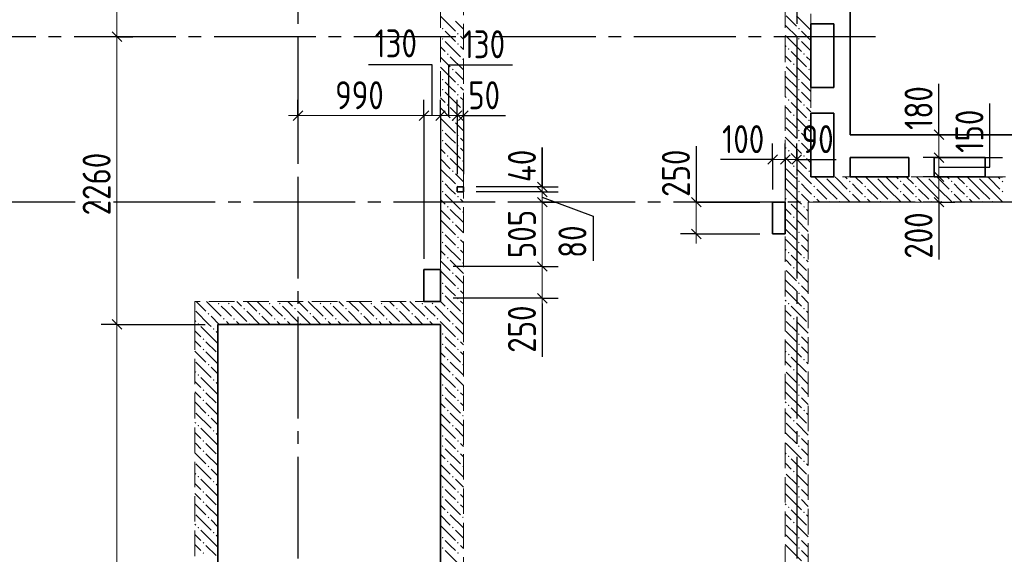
# Model space of a CAD drawing. Header units: millimetres. Extents: x 0 to 61017, y 0 to 42000.
# Tile 25 of 28: x 36573 to 44311, y 31533 to 35734. Entities that reach past the tile are written whole.
import ezdxf

# ---------------------------------------------------------------- set-up
doc = ezdxf.new("R2010")
doc.units = ezdxf.units.MM
doc.linetypes.add('______2', pattern=[270, 200, -70])
doc.linetypes.add('______5', pattern=[1100, 800, -100, 100, -100])
for name, color, linetype, lineweight in [('Standard', 7, 'Continuous', 25), ('Оси', 40, '______5', 18), ('Размерная выноска', 7, 'Continuous', 13)]:
    doc.layers.add(name, color=color, linetype=linetype, lineweight=lineweight)
doc.layers.add('ЖБ Перекрытие верхний уровень', color=7, linetype='Continuous', lineweight=25, true_color=0xe0e0ff)
doc.layers.add('ЖБ Стена верхний уровень', color=7, linetype='Continuous', lineweight=25, true_color=0x006e00)
doc.styles.add('GOST 2.304-81', font='txt')

msp = doc.modelspace()

# ---------------------------------------------------------------- hatches: boundary and pattern name
at = {"layer": 'ЖБ Стена верхний уровень', "linetype": 'Continuous', "lineweight": 18, "transparency": 33554687}
for points in [[(39890.5, 35663.1), (39896.9, 35669.6), (39903.4, 35663.1), (39896.9, 35656.6)], [(40010.4, 35623.1), (40016.9, 35629.6), (40023.4, 35623.1), (40016.9, 35616.6)], [(42690.5, 35663.1), (42696.9, 35669.6), (42703.4, 35663.1), (42696.9, 35656.6)], [(39890.5, 35583.1), (39896.9, 35589.6), (39903.4, 35583.1), (39896.9, 35576.6)], [(40010.4, 35543.1), (40016.9, 35549.6), (40023.4, 35543.1), (40016.9, 35536.6)], [(42690.5, 35583.1), (42696.9, 35589.6), (42703.4, 35583.1), (42696.9, 35576.6)], [(39930.5, 35463.1), (39937, 35469.6), (39943.5, 35463.1), (39937, 35456.6)], [(42610.4, 35503.1), (42616.9, 35509.6), (42623.4, 35503.1), (42616.9, 35496.6)], [(42730.5, 35463.1), (42737, 35469.6), (42743.5, 35463.1), (42737, 35456.6)], [(40050.5, 35423.1), (40057, 35429.6), (40060, 35426.6), (40060, 35419.7), (40057, 35416.6)], [(42650.5, 35383.1), (42657, 35389.6), (42663.5, 35383.1), (42657, 35376.6)], [(39970.5, 35343.1), (39977, 35349.6), (39983.4, 35343.1), (39977, 35336.6)], [(42770.5, 35343.1), (42777, 35349.6), (42783.4, 35343.1), (42777, 35336.6)], [(39890.5, 35263.1), (39896.9, 35269.6), (39903.4, 35263.1), (39896.9, 35256.6)], [(40010.4, 35223.1), (40016.9, 35229.6), (40023.4, 35223.1), (40016.9, 35216.6)], [(42690.5, 35263.1), (42696.9, 35269.6), (42703.4, 35263.1), (42696.9, 35256.6)], [(39890.5, 35183.1), (39896.9, 35189.6), (39903.4, 35183.1), (39896.9, 35176.6)], [(40010.4, 35143.1), (40016.9, 35149.6), (40023.4, 35143.1), (40016.9, 35136.6)], [(42690.5, 35183.1), (42696.9, 35189.6), (42703.4, 35183.1), (42696.9, 35176.6)], [(39930.5, 35063.1), (39937, 35069.6), (39943.5, 35063.1), (39937, 35056.6)], [(42610.4, 35103.1), (42616.9, 35109.6), (42623.4, 35103.1), (42616.9, 35096.6)], [(42730.5, 35063.1), (42737, 35069.6), (42743.5, 35063.1), (42737, 35056.6)], [(40050.5, 35023.1), (40057, 35029.6), (40060, 35026.6), (40060, 35019.7), (40057, 35016.6)], [(42650.5, 34983.1), (42657, 34989.6), (42663.5, 34983.1), (42657, 34976.6)], [(39970.5, 34943.1), (39977, 34949.6), (39983.4, 34943.1), (39977, 34936.6)], [(42770.5, 34943.1), (42777, 34949.6), (42783.4, 34943.1), (42777, 34936.6)], [(39890.5, 34863.1), (39896.9, 34869.6), (39903.4, 34863.1), (39896.9, 34856.6)], [(40010.4, 34823.1), (40016.9, 34829.6), (40023.4, 34823.1), (40016.9, 34816.6)], [(42690.5, 34863.1), (42696.9, 34869.6), (42703.4, 34863.1), (42696.9, 34856.6)], [(39890.5, 34783.1), (39896.9, 34789.6), (39903.4, 34783.1), (39896.9, 34776.6)], [(40010.4, 34743.1), (40016.9, 34749.6), (40023.4, 34743.1), (40016.9, 34736.6)], [(42690.5, 34783.1), (42696.9, 34789.6), (42703.4, 34783.1), (42696.9, 34776.6)], [(39930.5, 34663.1), (39937, 34669.6), (39943.5, 34663.1), (39937, 34656.6)], [(42610.4, 34703.1), (42616.9, 34709.6), (42623.4, 34703.1), (42616.9, 34696.6)], [(42730.5, 34663.1), (42737, 34669.6), (42743.5, 34663.1), (42737, 34656.6)], [(40050.5, 34623.1), (40057, 34629.6), (40060, 34626.6), (40060, 34619.7), (40057, 34616.6)], [(39970.5, 34543.1), (39977, 34549.6), (39983.4, 34543.1), (39977, 34536.6)], [(42650.5, 34583.1), (42657, 34589.6), (42663.5, 34583.1), (42657, 34576.6)], [(42770.5, 34543.1), (42777, 34549.6), (42783.4, 34543.1), (42777, 34536.6)], [(39890.5, 34463.1), (39896.9, 34469.6), (39903.4, 34463.1), (39896.9, 34456.6)], [(42690.5, 34463.1), (42696.9, 34469.6), (42703.4, 34463.1), (42696.9, 34456.6)], [(42900.3, 34500), (42896.9, 34496.6), (42893.6, 34500)], [(43090.5, 34463.1), (43096.9, 34469.6), (43103.4, 34463.1), (43096.9, 34456.6)], [(43300.3, 34500), (43296.9, 34496.6), (43293.6, 34500)], [(43490.5, 34463.1), (43496.9, 34469.6), (43503.4, 34463.1), (43496.9, 34456.6)], [(43700.3, 34500), (43696.9, 34496.6), (43693.6, 34500)], [(43890.4, 34463.1), (43896.9, 34469.6), (43903.4, 34463.1), (43896.9, 34456.6)], [(44100.3, 34500), (44096.9, 34496.6), (44093.6, 34500)], [(44290.4, 34463.1), (44296.9, 34469.6), (44303.4, 34463.1), (44296.9, 34456.6)], [(39890.5, 34383.1), (39896.9, 34389.6), (39903.4, 34383.1), (39896.9, 34376.6)], [(40010.4, 34423.1), (40016.9, 34429.6), (40023.4, 34423.1), (40020.3, 34420), (40013.6, 34420)], [(42690.5, 34383.1), (42696.9, 34389.6), (42703.4, 34383.1), (42696.9, 34376.6)], [(42810.4, 34423.1), (42816.9, 34429.6), (42823.4, 34423.1), (42816.9, 34416.6)], [(43090.5, 34383.1), (43096.9, 34389.6), (43103.4, 34383.1), (43096.9, 34376.6)], [(43210.4, 34423.1), (43216.9, 34429.6), (43223.4, 34423.1), (43216.9, 34416.6)], [(43490.5, 34383.1), (43496.9, 34389.6), (43503.4, 34383.1), (43496.9, 34376.6)], [(43610.4, 34423.1), (43616.9, 34429.6), (43623.4, 34423.1), (43616.9, 34416.6)], [(43890.4, 34383.1), (43896.9, 34389.6), (43903.4, 34383.1), (43896.9, 34376.6)], [(44010.4, 34423.1), (44016.9, 34429.6), (44023.4, 34423.1), (44016.9, 34416.6)], [(44290.4, 34383.1), (44296.9, 34389.6), (44303.4, 34383.1), (44296.9, 34376.6)], [(40010.4, 34343.1), (40016.9, 34349.6), (40023.4, 34343.1), (40016.9, 34336.6)], [(42610.4, 34303.1), (42616.9, 34309.6), (42623.4, 34303.1), (42620.3, 34300), (42613.6, 34300)], [(42620.3, 34300), (42616.9, 34296.6), (42613.6, 34300)], [(42810.4, 34343.1), (42816.9, 34349.6), (42823.4, 34343.1), (42816.9, 34336.6)], [(42930.5, 34303.1), (42937, 34309.6), (42943.5, 34303.1), (42940.3, 34300), (42933.6, 34300)], [(43010.4, 34303.1), (43016.9, 34309.6), (43023.4, 34303.1), (43020.3, 34300), (43013.6, 34300)], [(43210.4, 34343.1), (43216.9, 34349.6), (43223.4, 34343.1), (43216.9, 34336.6)], [(43330.5, 34303.1), (43337, 34309.6), (43343.5, 34303.1), (43340.3, 34300), (43333.6, 34300)], [(43410.4, 34303.1), (43416.9, 34309.6), (43423.4, 34303.1), (43420.3, 34300), (43413.6, 34300)], [(43610.4, 34343.1), (43616.9, 34349.6), (43623.4, 34343.1), (43616.9, 34336.6)], [(43730.5, 34303.1), (43737, 34309.6), (43743.5, 34303.1), (43740.3, 34300), (43733.6, 34300)], [(43810.4, 34303.1), (43816.9, 34309.6), (43823.4, 34303.1), (43820.3, 34300), (43813.6, 34300)], [(44010.4, 34343.1), (44016.9, 34349.6), (44023.4, 34343.1), (44016.9, 34336.6)], [(44130.5, 34303.1), (44137, 34309.6), (44143.5, 34303.1), (44140.3, 34300), (44133.6, 34300)], [(44210.4, 34303.1), (44216.9, 34309.6), (44223.4, 34303.1), (44220.3, 34300), (44213.6, 34300)], [(39930.5, 34263.1), (39937, 34269.6), (39943.5, 34263.1), (39937, 34256.6)], [(40050.5, 34223.1), (40057, 34229.6), (40060, 34226.6), (40060, 34219.7), (40057, 34216.6)], [(42730.5, 34263.1), (42737, 34269.6), (42743.5, 34263.1), (42737, 34256.6)], [(39970.5, 34143.1), (39977, 34149.6), (39983.4, 34143.1), (39977, 34136.6)], [(42650.5, 34183.1), (42657, 34189.6), (42663.5, 34183.1), (42657, 34176.6)], [(39890.5, 34063.1), (39896.9, 34069.6), (39903.4, 34063.1), (39896.9, 34056.6)], [(42690.5, 34063.1), (42696.9, 34069.6), (42703.4, 34063.1), (42696.9, 34056.6)], [(39890.5, 33983.1), (39896.9, 33989.6), (39903.4, 33983.1), (39896.9, 33976.6)], [(40010.4, 34023.1), (40016.9, 34029.6), (40023.4, 34023.1), (40016.9, 34016.6)], [(42690.5, 33983.1), (42696.9, 33989.6), (42703.4, 33983.1), (42696.9, 33976.6)], [(40010.4, 33943.1), (40016.9, 33949.6), (40023.4, 33943.1), (40016.9, 33936.6)], [(42610.4, 33903.1), (42616.9, 33909.6), (42623.4, 33903.1), (42616.9, 33896.6)], [(39930.5, 33863.1), (39937, 33869.6), (39943.5, 33863.1), (39937, 33856.6)], [(40050.5, 33823.1), (40057, 33829.6), (40060, 33826.6), (40060, 33819.7), (40057, 33816.6)], [(42730.5, 33863.1), (42737, 33869.6), (42743.5, 33863.1), (42737, 33856.6)], [(39970.5, 33743.1), (39977, 33749.6), (39983.4, 33743.1), (39977, 33736.6)], [(42650.5, 33783.1), (42657, 33789.6), (42663.5, 33783.1), (42657, 33776.6)], [(39890.5, 33663.1), (39896.9, 33669.6), (39903.4, 33663.1), (39896.9, 33656.6)], [(42690.5, 33663.1), (42696.9, 33669.6), (42703.4, 33663.1), (42696.9, 33656.6)], [(39890.5, 33583.1), (39896.9, 33589.6), (39903.4, 33583.1), (39896.9, 33576.6)], [(40010.4, 33623.1), (40016.9, 33629.6), (40023.4, 33623.1), (40016.9, 33616.6)], [(42690.5, 33583.1), (42696.9, 33589.6), (42703.4, 33583.1), (42696.9, 33576.6)], [(38130.5, 33503.1), (38137, 33509.6), (38143.5, 33503.1), (38137, 33496.6)], [(38210.4, 33503.1), (38216.9, 33509.6), (38223.4, 33503.1), (38216.9, 33496.6)], [(38530.5, 33503.1), (38537, 33509.6), (38543.5, 33503.1), (38537, 33496.6)], [(38610.4, 33503.1), (38616.9, 33509.6), (38623.4, 33503.1), (38616.9, 33496.6)], [(38930.5, 33503.1), (38937, 33509.6), (38943.5, 33503.1), (38937, 33496.6)], [(39010.4, 33503.1), (39016.9, 33509.6), (39023.4, 33503.1), (39016.9, 33496.6)], [(39330.5, 33503.1), (39337, 33509.6), (39343.5, 33503.1), (39337, 33496.6)], [(39410.4, 33503.1), (39416.9, 33509.6), (39423.4, 33503.1), (39416.9, 33496.6)], [(39730.5, 33503.1), (39737, 33509.6), (39743.5, 33503.1), (39737, 33496.6)], [(39810.4, 33503.1), (39816.9, 33509.6), (39823.4, 33503.1), (39816.9, 33496.6)], [(40010.4, 33543.1), (40016.9, 33549.6), (40023.4, 33543.1), (40016.9, 33536.6)], [(42610.4, 33503.1), (42616.9, 33509.6), (42623.4, 33503.1), (42616.9, 33496.6)], [(38050.5, 33423.1), (38057, 33429.6), (38063.5, 33423.1), (38057, 33416.6)], [(38330.5, 33463.1), (38337, 33469.6), (38343.5, 33463.1), (38337, 33456.6)], [(38450.5, 33423.1), (38457, 33429.6), (38463.5, 33423.1), (38457, 33416.6)], [(38730.5, 33463.1), (38737, 33469.6), (38743.5, 33463.1), (38737, 33456.6)], [(38850.5, 33423.1), (38857, 33429.6), (38863.5, 33423.1), (38857, 33416.6)], [(39130.5, 33463.1), (39137, 33469.6), (39143.5, 33463.1), (39137, 33456.6)], [(39250.5, 33423.1), (39257, 33429.6), (39263.5, 33423.1), (39257, 33416.6)], [(39530.5, 33463.1), (39537, 33469.6), (39543.5, 33463.1), (39537, 33456.6)], [(39650.5, 33423.1), (39657, 33429.6), (39663.5, 33423.1), (39657, 33416.6)], [(39930.5, 33463.1), (39937, 33469.6), (39943.5, 33463.1), (39937, 33456.6)], [(40050.5, 33423.1), (40057, 33429.6), (40060, 33426.6), (40060, 33419.7), (40057, 33416.6)], [(42730.5, 33463.1), (42737, 33469.6), (42743.5, 33463.1), (42737, 33456.6)], [(38170.5, 33383.1), (38177, 33389.6), (38183.4, 33383.1), (38177, 33376.6)], [(38250.5, 33383.1), (38257, 33389.6), (38263.5, 33383.1), (38257, 33376.6)], [(38570.5, 33383.1), (38577, 33389.6), (38583.4, 33383.1), (38577, 33376.6)], [(38650.5, 33383.1), (38657, 33389.6), (38663.5, 33383.1), (38657, 33376.6)], [(38970.5, 33383.1), (38977, 33389.6), (38983.4, 33383.1), (38977, 33376.6)], [(39050.5, 33383.1), (39057, 33389.6), (39063.5, 33383.1), (39057, 33376.6)], [(39370.5, 33383.1), (39377, 33389.6), (39383.4, 33383.1), (39377, 33376.6)], [(39450.5, 33383.1), (39457, 33389.6), (39463.5, 33383.1), (39457, 33376.6)], [(39770.5, 33383.1), (39777, 33389.6), (39783.4, 33383.1), (39777, 33376.6)], [(39850.5, 33383.1), (39857, 33389.6), (39863.5, 33383.1), (39857, 33376.6)], [(42650.5, 33383.1), (42657, 33389.6), (42663.5, 33383.1), (42657, 33376.6)], [(37970.5, 33343.1), (37977, 33349.6), (37983.4, 33343.1), (37980.3, 33340), (37973.6, 33340)], [(37980.3, 33340), (37977, 33336.6), (37973.6, 33340)], [(38090.5, 33303.1), (38096.9, 33309.6), (38103.4, 33303.1), (38096.9, 33296.6)], [(38370.5, 33343.1), (38377, 33349.6), (38383.4, 33343.1), (38380.3, 33340), (38373.6, 33340)], [(38770.5, 33343.1), (38777, 33349.6), (38783.4, 33343.1), (38780.3, 33340), (38773.6, 33340)], [(39170.5, 33343.1), (39177, 33349.6), (39183.4, 33343.1), (39180.3, 33340), (39173.6, 33340)], [(39570.5, 33343.1), (39577, 33349.6), (39583.4, 33343.1), (39580.3, 33340), (39573.6, 33340)], [(39970.5, 33343.1), (39977, 33349.6), (39983.4, 33343.1), (39980.3, 33340), (39973.6, 33340)], [(39980.3, 33340), (39977, 33336.6), (39973.6, 33340)], [(38010.4, 33223.1), (38016.9, 33229.6), (38023.4, 33223.1), (38016.9, 33216.6)], [(39890.5, 33263.1), (39896.9, 33269.6), (39903.4, 33263.1), (39896.9, 33256.6)], [(40010.4, 33223.1), (40016.9, 33229.6), (40023.4, 33223.1), (40016.9, 33216.6)], [(42690.5, 33263.1), (42696.9, 33269.6), (42703.4, 33263.1), (42696.9, 33256.6)], [(38010.4, 33143.1), (38016.9, 33149.6), (38023.4, 33143.1), (38016.9, 33136.6)], [(39890.5, 33183.1), (39896.9, 33189.6), (39903.4, 33183.1), (39896.9, 33176.6)], [(40010.4, 33143.1), (40016.9, 33149.6), (40023.4, 33143.1), (40016.9, 33136.6)], [(42690.5, 33183.1), (42696.9, 33189.6), (42703.4, 33183.1), (42696.9, 33176.6)], [(39930.5, 33063.1), (39937, 33069.6), (39943.5, 33063.1), (39937, 33056.6)], [(42610.4, 33103.1), (42616.9, 33109.6), (42623.4, 33103.1), (42616.9, 33096.6)], [(42730.5, 33063.1), (42737, 33069.6), (42743.5, 33063.1), (42737, 33056.6)], [(38050.5, 33023.1), (38057, 33029.6), (38063.5, 33023.1), (38057, 33016.6)], [(40050.5, 33023.1), (40057, 33029.6), (40060, 33026.6), (40060, 33019.7), (40057, 33016.6)], [(42650.5, 32983.1), (42657, 32989.6), (42663.5, 32983.1), (42657, 32976.6)], [(37970.5, 32943.1), (37977, 32949.6), (37983.4, 32943.1), (37977, 32936.6)], [(38090.5, 32903.1), (38096.9, 32909.6), (38103.4, 32903.1), (38096.9, 32896.6)], [(39970.5, 32943.1), (39977, 32949.6), (39983.4, 32943.1), (39977, 32936.6)], [(38010.4, 32823.1), (38016.9, 32829.6), (38023.4, 32823.1), (38016.9, 32816.6)], [(39890.5, 32863.1), (39896.9, 32869.6), (39903.4, 32863.1), (39896.9, 32856.6)], [(40010.4, 32823.1), (40016.9, 32829.6), (40023.4, 32823.1), (40016.9, 32816.6)], [(42690.5, 32863.1), (42696.9, 32869.6), (42703.4, 32863.1), (42696.9, 32856.6)], [(38010.4, 32743.1), (38016.9, 32749.6), (38023.4, 32743.1), (38016.9, 32736.6)], [(39890.5, 32783.1), (39896.9, 32789.6), (39903.4, 32783.1), (39896.9, 32776.6)], [(40010.4, 32743.1), (40016.9, 32749.6), (40023.4, 32743.1), (40016.9, 32736.6)], [(42690.5, 32783.1), (42696.9, 32789.6), (42703.4, 32783.1), (42696.9, 32776.6)], [(39930.5, 32663.1), (39937, 32669.6), (39943.5, 32663.1), (39937, 32656.6)], [(42610.4, 32703.1), (42616.9, 32709.6), (42623.4, 32703.1), (42616.9, 32696.6)], [(42730.5, 32663.1), (42737, 32669.6), (42743.5, 32663.1), (42737, 32656.6)], [(38050.5, 32623.1), (38057, 32629.6), (38063.5, 32623.1), (38057, 32616.6)], [(40050.5, 32623.1), (40057, 32629.6), (40060, 32626.6), (40060, 32619.7), (40057, 32616.6)], [(42650.5, 32583.1), (42657, 32589.6), (42663.5, 32583.1), (42657, 32576.6)], [(37970.5, 32543.1), (37977, 32549.6), (37983.4, 32543.1), (37977, 32536.6)], [(38090.5, 32503.1), (38096.9, 32509.6), (38103.4, 32503.1), (38096.9, 32496.6)], [(39970.5, 32543.1), (39977, 32549.6), (39983.4, 32543.1), (39977, 32536.6)], [(38010.4, 32423.1), (38016.9, 32429.6), (38023.4, 32423.1), (38016.9, 32416.6)], [(39890.5, 32463.1), (39896.9, 32469.6), (39903.4, 32463.1), (39896.9, 32456.6)], [(40010.4, 32423.1), (40016.9, 32429.6), (40023.4, 32423.1), (40016.9, 32416.6)], [(42690.5, 32463.1), (42696.9, 32469.6), (42703.4, 32463.1), (42696.9, 32456.6)], [(38010.4, 32343.1), (38016.9, 32349.6), (38023.4, 32343.1), (38016.9, 32336.6)], [(39890.5, 32383.1), (39896.9, 32389.6), (39903.4, 32383.1), (39896.9, 32376.6)], [(40010.4, 32343.1), (40016.9, 32349.6), (40023.4, 32343.1), (40016.9, 32336.6)], [(42690.5, 32383.1), (42696.9, 32389.6), (42703.4, 32383.1), (42696.9, 32376.6)], [(39930.5, 32263.1), (39937, 32269.6), (39943.5, 32263.1), (39937, 32256.6)], [(42610.4, 32303.1), (42616.9, 32309.6), (42623.4, 32303.1), (42616.9, 32296.6)], [(42730.5, 32263.1), (42737, 32269.6), (42743.5, 32263.1), (42737, 32256.6)], [(38050.5, 32223.1), (38057, 32229.6), (38063.5, 32223.1), (38057, 32216.6)], [(40050.5, 32223.1), (40057, 32229.6), (40060, 32226.6), (40060, 32219.7), (40057, 32216.6)], [(37970.5, 32143.1), (37977, 32149.6), (37983.4, 32143.1), (37977, 32136.6)], [(39970.5, 32143.1), (39977, 32149.6), (39983.4, 32143.1), (39977, 32136.6)], [(42650.5, 32183.1), (42657, 32189.6), (42663.5, 32183.1), (42657, 32176.6)], [(38090.5, 32103.1), (38096.9, 32109.6), (38103.4, 32103.1), (38096.9, 32096.6)], [(39890.5, 32063.1), (39896.9, 32069.6), (39903.4, 32063.1), (39896.9, 32056.6)], [(42690.5, 32063.1), (42696.9, 32069.6), (42703.4, 32063.1), (42696.9, 32056.6)], [(38010.4, 32023.1), (38016.9, 32029.6), (38023.4, 32023.1), (38016.9, 32016.6)], [(39890.5, 31983.1), (39896.9, 31989.6), (39903.4, 31983.1), (39896.9, 31976.6)], [(40010.4, 32023.1), (40016.9, 32029.6), (40023.4, 32023.1), (40016.9, 32016.6)], [(42690.5, 31983.1), (42696.9, 31989.6), (42703.4, 31983.1), (42696.9, 31976.6)], [(38010.4, 31943.1), (38016.9, 31949.6), (38023.4, 31943.1), (38016.9, 31936.6)], [(40010.4, 31943.1), (40016.9, 31949.6), (40023.4, 31943.1), (40016.9, 31936.6)], [(42610.4, 31903.1), (42616.9, 31909.6), (42623.4, 31903.1), (42616.9, 31896.6)], [(38050.5, 31823.1), (38057, 31829.6), (38063.5, 31823.1), (38057, 31816.6)], [(39930.5, 31863.1), (39937, 31869.6), (39943.5, 31863.1), (39937, 31856.6)], [(40050.5, 31823.1), (40057, 31829.6), (40060, 31826.6), (40060, 31819.7), (40057, 31816.6)], [(42730.5, 31863.1), (42737, 31869.6), (42743.5, 31863.1), (42737, 31856.6)], [(37970.5, 31743.1), (37977, 31749.6), (37983.4, 31743.1), (37977, 31736.6)], [(39970.5, 31743.1), (39977, 31749.6), (39983.4, 31743.1), (39977, 31736.6)], [(42650.5, 31783.1), (42657, 31789.6), (42663.5, 31783.1), (42657, 31776.6)], [(38090.5, 31703.1), (38096.9, 31709.6), (38103.4, 31703.1), (38096.9, 31696.6)], [(39890.5, 31663.1), (39896.9, 31669.6), (39903.4, 31663.1), (39896.9, 31656.6)], [(42690.5, 31663.1), (42696.9, 31669.6), (42703.4, 31663.1), (42696.9, 31656.6)], [(38010.4, 31623.1), (38016.9, 31629.6), (38023.4, 31623.1), (38016.9, 31616.6)], [(39890.5, 31583.1), (39896.9, 31589.6), (39903.4, 31583.1), (39896.9, 31576.6)], [(40010.4, 31623.1), (40016.9, 31629.6), (40023.4, 31623.1), (40016.9, 31616.6)], [(42690.5, 31583.1), (42696.9, 31589.6), (42703.4, 31583.1), (42696.9, 31576.6)], [(38010.4, 31543.1), (38016.9, 31549.6), (38023.4, 31543.1), (38016.9, 31536.6)], [(40010.4, 31543.1), (40016.9, 31549.6), (40023.4, 31543.1), (40016.9, 31536.6)]]:
    msp.add_hatch(color=7, dxfattribs=at).paths.add_polyline_path(points, flags=16)

# ---------------------------------------------------------------- linework, layer by layer
at = {"layer": 'Standard', "color": 251, "linetype": 'Continuous', "lineweight": -3, "true_color": 0x656565, "transparency": 33554687}
for p, q in [((37337.2, 35600), (37212.2, 35600)), ((37337.2, 35600), (37462.2, 35600)), ((37337.2, 35600), (37337.2, 35600)), ((38760, 34980), (38760, 35105)), ((39750, 34980), (39750, 35105)), ((39880, 34980), (39880, 35105)), ((40010, 34980), (40010, 35105)), ((40060, 34980), (40060, 35105)), ((38760, 34980), (38760, 34855)), ((38760, 34980), (38760, 34605.6)), ((39750, 34980), (39750, 34855)), ((39750, 34980), (39750, 33855)), ((39880, 34980), (39880, 34855)), ((39880, 34980), (39880, 33855)), ((40010, 34980), (40010, 34855)), ((40010, 34980), (40010, 34520)), ((40060, 34980), (40060, 34855)), ((40060, 34980), (40060, 34520)), ((43797.2, 34830), (43672.2, 34830)), ((43797.2, 34830), (43922.2, 34830)), ((43797.2, 34830), (43895.2, 34830)), ((44180.2, 34830), (44297.2, 34830)), ((42490, 34635.2), (42490, 34760.2)), ((42590, 34635.2), (42590, 34760.2)), ((42680, 34635.2), (42680, 34760.2)), ((42490, 34635.2), (42490, 34510.2)), ((42490, 34635.2), (42490, 34400)), ((42590, 34635.2), (42590, 34510.2)), ((42590, 34635.2), (42590, 34400)), ((42680, 34635.2), (42680, 34510.2)), ((42680, 34635.2), (42680, 34635.2)), ((43797.2, 34650), (43672.2, 34650)), ((43797.2, 34650), (43922.2, 34650)), ((43797.2, 34500), (43672.2, 34500)), ((43797.2, 34500), (43922.2, 34500)), ((40680, 34420), (40555, 34420)), ((40680, 34380), (40555, 34380)), ((40680, 34420), (40805, 34420)), ((40680, 34380), (40805, 34380)), ((40680, 34300), (40555, 34300)), ((40680, 34300), (40805, 34300)), ((41890, 34300), (41765, 34300)), ((41890, 34300), (42015, 34300)), ((41890, 34300), (42390, 34300)), ((43797.2, 34300), (43672.2, 34300)), ((43797.2, 34300), (43922.2, 34300)), ((43797.2, 34300), (43797.2, 34300)), ((41890, 34050), (41765, 34050)), ((41890, 34050), (42015, 34050)), ((41890, 34050), (42390, 34050)), ((40680, 33795), (40555, 33795)), ((40680, 33795), (40805, 33795)), ((40680, 33545), (40555, 33545)), ((40680, 33545), (40805, 33545)), ((37337.2, 33340), (37212.2, 33340)), ((37337.2, 33340), (37462.2, 33340))]:
    msp.add_line(p, q, dxfattribs=at)
at = {"layer": 'Standard', "color": 7, "linetype": 'Continuous', "lineweight": 25, "transparency": 33554687}
for p, q in [((37299.7, 35637.5), (37374.7, 35562.5)), ((38722.5, 34942.5), (38797.5, 35017.5)), ((39712.5, 34942.5), (39787.5, 35017.5)), ((39842.5, 34942.5), (39917.5, 35017.5)), ((39972.5, 34942.5), (40047.5, 35017.5)), ((40022.5, 34942.5), (40097.5, 35017.5)), ((43834.7, 34792.5), (43759.7, 34867.5)), ((42452.5, 34597.7), (42527.5, 34672.7)), ((42552.5, 34597.7), (42627.5, 34672.7)), ((42642.5, 34597.7), (42717.5, 34672.7)), ((43834.7, 34612.5), (43759.7, 34687.5)), ((43834.7, 34462.5), (43759.7, 34537.5)), ((40642.5, 34457.5), (40717.5, 34382.5)), ((40642.5, 34417.5), (40717.5, 34342.5)), ((40642.5, 34337.5), (40717.5, 34262.5)), ((41852.5, 34337.5), (41927.5, 34262.5)), ((43834.7, 34262.5), (43759.7, 34337.5)), ((41852.5, 34087.5), (41927.5, 34012.5)), ((40642.5, 33832.5), (40717.5, 33757.5)), ((40642.5, 33582.5), (40717.5, 33507.5)), ((37299.7, 33377.5), (37374.7, 33302.5))]:
    msp.add_line(p, q, dxfattribs=at)
at = {"layer": 'Standard', "color": 7, "linetype": 'Continuous', "lineweight": 13, "transparency": 33554687}
for p, q in [((37337.2, 35600), (37337.2, 33340)), ((38760, 34980), (38685, 34980)), ((38760, 34980), (39750, 34980)), ((39750, 34980), (39880, 34980)), ((39880, 34980), (40010, 34980)), ((40010, 34980), (40060, 34980)), ((40060, 34980), (40135, 34980)), ((43797.2, 34830), (43797.2, 34905)), ((43797.2, 34650), (43797.2, 34830)), ((42490, 34635.2), (42415, 34635.2)), ((42490, 34635.2), (42590, 34635.2)), ((42590, 34635.2), (42680, 34635.2)), ((42680, 34635.2), (42755, 34635.2)), ((43797.2, 34500), (43797.2, 34650)), ((40680, 34420), (40680, 34495)), ((43797.2, 34300), (43797.2, 34500)), ((40680, 34420), (40680, 34380)), ((41890, 34300), (41890, 34375)), ((43797.2, 34300), (43797.2, 34225)), ((41890, 34050), (41890, 33975)), ((40680, 33795), (40680, 33545)), ((40680, 33545), (40680, 33470)), ((37337.2, 33340), (37337.2, 28900))]:
    msp.add_line(p, q, dxfattribs=at)
for points in [[(37337.2, 36340), (37337.2, 36047.4), (37337.2, 36047.4), (37337.2, 35600)], [(40680, 34380), (40680, 34363.4), (40680, 34363.4), (40680, 34300)], [(40680, 34300), (40680, 34289), (40680, 34289), (40680, 33795)], [(41890, 34300), (41890, 34248.8), (41890, 34248.8), (41890, 34050)]]:
    msp.add_lwpolyline(points, dxfattribs=at)
at = {"layer": 'Standard', "color": 251, "linetype": 'Continuous', "lineweight": -3, "true_color": 0x656565, "transparency": 33554687}
for points in [[(43797.2, 34650), (44178, 34650), (44178, 34650), (44297.2, 34650)], [(43797.2, 34500), (44105.9, 34500), (44105.9, 34500), (44297.2, 34500)], [(40680, 34420), (40666, 34420), (40666, 34420), (40663, 34420), (40663, 34420), (40663, 34420), (40663, 34420), (40160, 34420)], [(40680, 34380), (40663, 34380), (40663, 34380), (40663, 34380), (40663, 34380), (40160, 34380)], [(40680, 34300), (40663, 34300), (40663, 34300), (40663, 34300), (40663, 34300), (40467.6, 34300)], [(40680, 33795), (40663, 33795), (40663, 33795), (39980, 33795)], [(40680, 33545), (40663, 33545), (40663, 33545), (39980, 33545)], [(37337.2, 33340), (37446.4, 33340), (37446.4, 33340), (37511, 33340), (37511, 33340), (38030, 33340)]]:
    msp.add_lwpolyline(points, dxfattribs=at)
at = {"layer": 'ЖБ Перекрытие верхний уровень', "color": 7, "linetype": 'Continuous', "lineweight": 35, "transparency": 33554687}
for p, q in [((43100, 34830), (43100, 38800)), ((42790, 35700), (42970, 35700)), ((42790, 35200), (42790, 35700)), ((42970, 35700), (42970, 35200)), ((42970, 35200), (42790, 35200)), ((42790, 34500), (42790, 35000)), ((42790, 35000), (42970, 35000)), ((42970, 35000), (42970, 34500)), ((49710, 34830), (43100, 34830)), ((40680, 34420), (40680, 34730)), ((43100, 34500), (43100, 34650)), ((43100, 34650), (43560, 34650)), ((43560, 34650), (43560, 34500)), ((43760, 34500), (43760, 34650)), ((43760, 34650), (44160, 34650)), ((44160, 34650), (44160, 34500)), ((42970, 34500), (42790, 34500)), ((43560, 34500), (43100, 34500)), ((44160, 34500), (43760, 34500)), ((40060, 34420), (40010, 34420)), ((40010, 34420), (40010, 34380)), ((40010, 34380), (40060, 34380)), ((40060, 34380), (40060, 34420)), ((42590, 34300), (42490, 34300)), ((42490, 34300), (42490, 34050)), ((42590, 34050), (42590, 34300)), ((42490, 34050), (42590, 34050)), ((39880, 33770), (39750, 33770)), ((39750, 33770), (39750, 33520)), ((39880, 33520), (39880, 33770)), ((39750, 33520), (39880, 33520)), ((39880, 33340), (38130, 33340)), ((38130, 33340), (38130, 28900)), ((39880, 28900), (39880, 33340))]:
    msp.add_line(p, q, dxfattribs=at)
at = {"layer": 'ЖБ Стена верхний уровень', "color": 251, "linetype": '______2', "lineweight": 13, "true_color": 0x656565, "transparency": 33554687}
for p, q in [((42790, 34500), (42790, 36340)), ((39880, 36140), (39880, 33520)), ((40060, 34420), (40060, 36140)), ((42590, 36140), (42590, 34500)), ((42590, 34500), (42590, 34300)), ((49180, 34500), (42790, 34500)), ((40060, 34420), (40010, 34420)), ((40010, 34420), (40010, 34380)), ((40010, 34380), (40060, 34380)), ((40060, 33520), (40060, 34380)), ((42590, 34300), (42590, 29400)), ((42770, 34300), (49180, 34300)), ((42770, 28720), (42770, 34300)), ((39880, 33520), (37950, 33520)), ((37950, 33520), (37950, 33340)), ((40060, 33340), (40060, 33520)), ((37950, 33340), (37950, 30680)), ((38130, 30680), (38130, 33340)), ((38130, 33340), (39880, 33340)), ((39880, 33340), (39880, 30680)), ((40060, 30500), (40060, 33340))]:
    msp.add_line(p, q, dxfattribs=at)
at = {"layer": 'ЖБ Стена верхний уровень', "color": 9, "linetype": 'Continuous', "lineweight": 18, "true_color": 0xc7c7c7, "transparency": 33554687}
for p, q in [((39880, 35760.1), (39996.9, 35643.1)), ((42596.9, 35763.1), (42677, 35683.1)), ((42677, 35763.1), (42790, 35650.1)), ((40060, 35660.1), (39996.9, 35723.1)), ((42596.9, 35683.1), (42590, 35690.1)), ((42596.9, 35683.1), (42677, 35603.1)), ((39957, 35603.1), (39916.9, 35643.1)), ((39996.9, 35563.1), (39957, 35603.1)), ((40037, 35603.1), (40060, 35580.1)), ((42590, 35610.1), (42596.9, 35603.1)), ((42596.9, 35603.1), (42716.9, 35483.1)), ((42757, 35603.1), (42716.9, 35643.1)), ((42790, 35570.1), (42757, 35603.1)), ((39880, 35520.1), (39916.9, 35483.1)), ((39916.9, 35563.1), (40037, 35443.1)), ((40037, 35523.1), (40060, 35500.1)), ((42590, 35530.1), (42596.9, 35523.1)), ((42716.9, 35563.1), (42790, 35490.1)), ((39957, 35443.1), (40060, 35340.1)), ((42596.9, 35443.1), (42590, 35450.1)), ((42637, 35403.1), (42596.9, 35443.1)), ((42637, 35483.1), (42757, 35363.1)), ((42757, 35443.1), (42790, 35410.1)), ((39880, 35440.1), (39957, 35363.1)), ((39880, 35360.1), (39996.9, 35243.1)), ((40060, 35260.1), (39996.9, 35323.1)), ((42596.9, 35283.1), (42590, 35290.1)), ((42596.9, 35363.1), (42677, 35283.1)), ((42677, 35363.1), (42790, 35250.1)), ((39957, 35203.1), (39916.9, 35243.1)), ((42590, 35210.1), (42596.9, 35203.1)), ((42596.9, 35283.1), (42677, 35203.1)), ((42757, 35203.1), (42716.9, 35243.1)), ((39916.9, 35163.1), (40037, 35043.1)), ((39996.9, 35163.1), (39957, 35203.1)), ((40037, 35203.1), (40060, 35180.1)), ((42596.9, 35203.1), (42716.9, 35083.1)), ((42716.9, 35163.1), (42790, 35090.1)), ((42790, 35170.1), (42757, 35203.1)), ((39880, 35120.1), (39916.9, 35083.1)), ((40037, 35123.1), (40060, 35100.1)), ((42590, 35130.1), (42596.9, 35123.1)), ((42637, 35083.1), (42757, 34963.1)), ((39880, 35040.1), (39957, 34963.1)), ((39957, 35043.1), (40060, 34940.1)), ((42596.9, 35043.1), (42590, 35050.1)), ((42637, 35003.1), (42596.9, 35043.1)), ((42757, 35043.1), (42790, 35010.1)), ((39880, 34960.1), (39996.9, 34843.1)), ((40060, 34860.1), (39996.9, 34923.1)), ((42596.9, 34963.1), (42677, 34883.1)), ((42677, 34963.1), (42790, 34850.1)), ((39957, 34803.1), (39916.9, 34843.1)), ((42596.9, 34883.1), (42590, 34890.1)), ((42596.9, 34883.1), (42677, 34803.1)), ((42757, 34803.1), (42716.9, 34843.1)), ((39916.9, 34763.1), (40037, 34643.1)), ((39996.9, 34763.1), (39957, 34803.1)), ((40037, 34803.1), (40060, 34780.1)), ((42590, 34810.1), (42596.9, 34803.1)), ((42596.9, 34803.1), (42716.9, 34683.1)), ((42716.9, 34763.1), (42790, 34690.1)), ((42790, 34770.1), (42757, 34803.1)), ((39880, 34720.1), (39916.9, 34683.1)), ((40037, 34723.1), (40060, 34700.1)), ((42590, 34730.1), (42596.9, 34723.1)), ((42637, 34683.1), (42757, 34563.1)), ((39880, 34640.1), (39957, 34563.1)), ((39957, 34643.1), (40060, 34540.1)), ((42596.9, 34643.1), (42590, 34650.1)), ((42637, 34603.1), (42596.9, 34643.1)), ((42757, 34643.1), (42790, 34610.1)), ((39880, 34560.1), (39996.9, 34443.1)), ((40060, 34460.1), (39996.9, 34523.1)), ((42596.9, 34563.1), (42660.1, 34500)), ((42677, 34563.1), (42740.1, 34500)), ((39957, 34403.1), (39916.9, 34443.1)), ((42596.9, 34483.1), (42590, 34490.1)), ((42596.9, 34483.1), (42677, 34403.1)), ((42660.1, 34500), (42677, 34483.1)), ((42757, 34403.1), (42716.9, 34443.1)), ((42740.1, 34500), (42796.9, 34443.1)), ((42916.9, 34403.1), (42820.1, 34500)), ((42916.9, 34483.1), (42996.9, 34403.1)), ((42996.9, 34483.1), (42980.1, 34500)), ((42996.9, 34483.1), (43077, 34403.1)), ((43060.1, 34500), (43077, 34483.1)), ((43157, 34403.1), (43116.9, 34443.1)), ((43140.1, 34500), (43196.9, 34443.1)), ((43316.9, 34403.1), (43220.1, 34500)), ((43316.9, 34483.1), (43396.9, 34403.1)), ((43396.9, 34483.1), (43380.1, 34500)), ((43396.9, 34483.1), (43477, 34403.1)), ((43460.1, 34500), (43477, 34483.1)), ((43557, 34403.1), (43516.9, 34443.1)), ((43540.1, 34500), (43596.9, 34443.1)), ((43716.9, 34403.1), (43620.1, 34500)), ((43716.9, 34483.1), (43796.9, 34403.1)), ((43796.9, 34483.1), (43780.1, 34500)), ((43796.9, 34483.1), (43877, 34403.1)), ((43860.1, 34500), (43877, 34483.1)), ((43957, 34403.1), (43916.9, 34443.1)), ((43940.1, 34500), (43996.9, 34443.1)), ((44116.9, 34403.1), (44020.1, 34500)), ((44116.9, 34483.1), (44196.9, 34403.1)), ((44196.9, 34483.1), (44180.1, 34500)), ((44196.9, 34483.1), (44277, 34403.1)), ((44260.1, 34500), (44277, 34483.1)), ((39916.9, 34363.1), (40037, 34243.1)), ((39996.9, 34363.1), (39957, 34403.1)), ((42590, 34410.1), (42596.9, 34403.1)), ((42596.9, 34403.1), (42700.1, 34300)), ((42716.9, 34363.1), (42780.1, 34300)), ((42796.9, 34363.1), (42757, 34403.1)), ((42837, 34403.1), (42916.9, 34323.1)), ((42916.9, 34403.1), (42996.9, 34323.1)), ((42996.9, 34403.1), (43100.1, 34300)), ((43116.9, 34363.1), (43180.1, 34300)), ((43196.9, 34363.1), (43157, 34403.1)), ((43237, 34403.1), (43316.9, 34323.1)), ((43316.9, 34403.1), (43396.9, 34323.1)), ((43396.9, 34403.1), (43500.1, 34300)), ((43516.9, 34363.1), (43580.1, 34300)), ((43596.9, 34363.1), (43557, 34403.1)), ((43637, 34403.1), (43716.9, 34323.1)), ((43716.9, 34403.1), (43796.9, 34323.1)), ((43796.9, 34403.1), (43900.1, 34300)), ((43916.9, 34363.1), (43980.1, 34300)), ((43996.9, 34363.1), (43957, 34403.1)), ((44037, 34403.1), (44116.9, 34323.1)), ((44116.9, 34403.1), (44196.9, 34323.1)), ((44196.9, 34403.1), (44300.1, 34300)), ((39880, 34320.1), (39916.9, 34283.1)), ((40037, 34323.1), (40060, 34300.1)), ((42590, 34330.1), (42596.9, 34323.1)), ((42637, 34283.1), (42757, 34163.1)), ((42700.1, 34300), (42716.9, 34283.1)), ((42837, 34323.1), (42860.1, 34300)), ((43237, 34323.1), (43260.1, 34300)), ((43637, 34323.1), (43660.1, 34300)), ((44037, 34323.1), (44060.1, 34300)), ((39880, 34240.1), (39957, 34163.1)), ((39957, 34243.1), (40060, 34140.1)), ((42596.9, 34243.1), (42590, 34250.1)), ((42637, 34203.1), (42596.9, 34243.1)), ((42757, 34243.1), (42770, 34230.1)), ((39880, 34160.1), (39996.9, 34043.1)), ((42596.9, 34163.1), (42677, 34083.1)), ((42677, 34163.1), (42770, 34070.1)), ((40060, 34060.1), (39996.9, 34123.1)), ((42596.9, 34083.1), (42590, 34090.1)), ((42596.9, 34083.1), (42677, 34003.1)), ((39957, 34003.1), (39916.9, 34043.1)), ((39996.9, 33963.1), (39957, 34003.1)), ((40037, 34003.1), (40060, 33980.1)), ((42590, 34010.1), (42596.9, 34003.1)), ((42596.9, 34003.1), (42716.9, 33883.1)), ((42757, 34003.1), (42716.9, 34043.1)), ((42770, 33990.1), (42757, 34003.1)), ((39880, 33920.1), (39916.9, 33883.1)), ((39916.9, 33963.1), (40037, 33843.1)), ((40037, 33923.1), (40060, 33900.1)), ((42590, 33930.1), (42596.9, 33923.1)), ((42716.9, 33963.1), (42770, 33910.1)), ((39880, 33840.1), (39957, 33763.1)), ((39957, 33843.1), (40060, 33740.1)), ((42596.9, 33843.1), (42590, 33850.1)), ((42637, 33803.1), (42596.9, 33843.1)), ((42637, 33883.1), (42757, 33763.1)), ((42757, 33843.1), (42770, 33830.1)), ((39880, 33760.1), (39996.9, 33643.1)), ((42596.9, 33763.1), (42677, 33683.1)), ((42677, 33763.1), (42770, 33670.1)), ((40060, 33660.1), (39996.9, 33723.1)), ((42596.9, 33683.1), (42590, 33690.1)), ((42596.9, 33683.1), (42677, 33603.1)), ((39957, 33603.1), (39916.9, 33643.1)), ((39996.9, 33563.1), (39957, 33603.1)), ((40037, 33603.1), (40060, 33580.1)), ((42590, 33610.1), (42596.9, 33603.1)), ((42596.9, 33603.1), (42716.9, 33483.1)), ((42757, 33603.1), (42716.9, 33643.1)), ((42770, 33590.1), (42757, 33603.1)), ((37960.1, 33520), (38037, 33443.1)), ((38040.1, 33520), (38157, 33403.1)), ((38280.1, 33520), (38316.9, 33483.1)), ((38360.1, 33520), (38437, 33443.1)), ((38440.1, 33520), (38557, 33403.1)), ((38680.1, 33520), (38716.9, 33483.1)), ((38760.1, 33520), (38837, 33443.1)), ((38840.1, 33520), (38957, 33403.1)), ((39080.1, 33520), (39116.9, 33483.1)), ((39160.1, 33520), (39237, 33443.1)), ((39240.1, 33520), (39357, 33403.1)), ((39480.1, 33520), (39516.9, 33483.1)), ((39560.1, 33520), (39637, 33443.1)), ((39640.1, 33520), (39757, 33403.1)), ((39880, 33520.1), (39880.1, 33520)), ((39880.1, 33520), (39916.9, 33483.1)), ((39916.9, 33563.1), (39960.1, 33520)), ((39960.1, 33520), (40037, 33443.1)), ((40037, 33523.1), (40040.1, 33520)), ((40040.1, 33520), (40060, 33500.1)), ((42590, 33530.1), (42596.9, 33523.1)), ((42716.9, 33563.1), (42770, 33510.1)), ((37957, 33443.1), (38060.1, 33340)), ((38196.9, 33443.1), (38157, 33483.1)), ((38237, 33403.1), (38196.9, 33443.1)), ((38237, 33483.1), (38357, 33363.1)), ((38357, 33443.1), (38460.1, 33340)), ((38596.9, 33443.1), (38557, 33483.1)), ((38637, 33403.1), (38596.9, 33443.1)), ((38637, 33483.1), (38757, 33363.1)), ((38757, 33443.1), (38860.1, 33340)), ((38996.9, 33443.1), (38957, 33483.1)), ((39037, 33403.1), (38996.9, 33443.1)), ((39037, 33483.1), (39157, 33363.1)), ((39157, 33443.1), (39260.1, 33340)), ((39396.9, 33443.1), (39357, 33483.1)), ((39437, 33403.1), (39396.9, 33443.1)), ((39437, 33483.1), (39557, 33363.1)), ((39557, 33443.1), (39660.1, 33340)), ((39796.9, 33443.1), (39757, 33483.1)), ((39837, 33403.1), (39796.9, 33443.1)), ((39837, 33483.1), (39957, 33363.1)), ((39957, 33443.1), (40060, 33340.1)), ((42596.9, 33443.1), (42590, 33450.1)), ((42637, 33403.1), (42596.9, 33443.1)), ((42637, 33483.1), (42757, 33363.1)), ((42757, 33443.1), (42770, 33430.1)), ((37950, 33370.1), (37957, 33363.1)), ((38140.1, 33340), (38077, 33403.1)), ((38196.9, 33363.1), (38220.1, 33340)), ((38277, 33363.1), (38300.1, 33340)), ((38540.1, 33340), (38477, 33403.1)), ((38596.9, 33363.1), (38620.1, 33340)), ((38677, 33363.1), (38700.1, 33340)), ((38940.1, 33340), (38877, 33403.1)), ((38996.9, 33363.1), (39020.1, 33340)), ((39077, 33363.1), (39100.1, 33340)), ((39340.1, 33340), (39277, 33403.1)), ((39396.9, 33363.1), (39420.1, 33340)), ((39477, 33363.1), (39500.1, 33340)), ((39740.1, 33340), (39677, 33403.1)), ((39796.9, 33363.1), (39820.1, 33340)), ((39877, 33363.1), (39900.1, 33340)), ((42596.9, 33363.1), (42677, 33283.1)), ((42677, 33363.1), (42770, 33270.1)), ((37950, 33290.1), (37996.9, 33243.1)), ((38116.9, 33203.1), (37996.9, 33323.1)), ((38060.1, 33340), (38077, 33323.1)), ((38116.9, 33283.1), (38130, 33270.1)), ((39900.1, 33340), (39996.9, 33243.1)), ((40060, 33260.1), (39996.9, 33323.1)), ((42596.9, 33283.1), (42590, 33290.1)), ((42596.9, 33283.1), (42677, 33203.1)), ((37957, 33203.1), (37950, 33210.1)), ((37996.9, 33163.1), (37957, 33203.1)), ((38037, 33203.1), (38116.9, 33123.1)), ((38116.9, 33203.1), (38130, 33190.1)), ((39957, 33203.1), (39916.9, 33243.1)), ((39996.9, 33163.1), (39957, 33203.1)), ((40037, 33203.1), (40060, 33180.1)), ((42590, 33210.1), (42596.9, 33203.1)), ((42596.9, 33203.1), (42716.9, 33083.1)), ((42757, 33203.1), (42716.9, 33243.1)), ((42770, 33190.1), (42757, 33203.1)), ((37950, 33130.1), (38037, 33043.1)), ((38037, 33123.1), (38130, 33030.1)), ((39880, 33120.1), (39916.9, 33083.1)), ((39916.9, 33163.1), (40037, 33043.1)), ((40037, 33123.1), (40060, 33100.1)), ((42590, 33130.1), (42596.9, 33123.1)), ((42716.9, 33163.1), (42770, 33110.1)), ((37957, 33043.1), (38077, 32923.1)), ((39957, 33043.1), (40060, 32940.1)), ((42596.9, 33043.1), (42590, 33050.1)), ((42637, 33003.1), (42596.9, 33043.1)), ((42637, 33083.1), (42757, 32963.1)), ((42757, 33043.1), (42770, 33030.1)), ((37950, 32970.1), (37957, 32963.1)), ((38130, 32950.1), (38077, 33003.1)), ((39880, 33040.1), (39957, 32963.1)), ((37950, 32890.1), (37996.9, 32843.1)), ((38116.9, 32803.1), (37996.9, 32923.1)), ((39880, 32960.1), (39996.9, 32843.1)), ((40060, 32860.1), (39996.9, 32923.1)), ((42596.9, 32883.1), (42590, 32890.1)), ((42596.9, 32963.1), (42677, 32883.1)), ((42677, 32963.1), (42770, 32870.1)), ((38116.9, 32883.1), (38130, 32870.1)), ((39957, 32803.1), (39916.9, 32843.1)), ((42596.9, 32883.1), (42677, 32803.1)), ((42757, 32803.1), (42716.9, 32843.1)), ((37957, 32803.1), (37950, 32810.1)), ((37996.9, 32763.1), (37957, 32803.1)), ((38037, 32803.1), (38116.9, 32723.1)), ((38116.9, 32803.1), (38130, 32790.1)), ((39916.9, 32763.1), (40037, 32643.1)), ((39996.9, 32763.1), (39957, 32803.1)), ((40037, 32803.1), (40060, 32780.1)), ((42590, 32810.1), (42596.9, 32803.1)), ((42596.9, 32803.1), (42716.9, 32683.1)), ((42716.9, 32763.1), (42770, 32710.1)), ((42770, 32790.1), (42757, 32803.1)), ((37950, 32730.1), (38037, 32643.1)), ((38037, 32723.1), (38130, 32630.1)), ((39880, 32720.1), (39916.9, 32683.1)), ((40037, 32723.1), (40060, 32700.1)), ((42590, 32730.1), (42596.9, 32723.1)), ((42637, 32683.1), (42757, 32563.1)), ((37957, 32643.1), (38077, 32523.1)), ((38130, 32550.1), (38077, 32603.1)), ((39880, 32640.1), (39957, 32563.1)), ((39957, 32643.1), (40060, 32540.1)), ((42596.9, 32643.1), (42590, 32650.1)), ((42637, 32603.1), (42596.9, 32643.1)), ((42757, 32643.1), (42770, 32630.1)), ((37950, 32570.1), (37957, 32563.1)), ((38116.9, 32403.1), (37996.9, 32523.1)), ((39880, 32560.1), (39996.9, 32443.1)), ((40060, 32460.1), (39996.9, 32523.1)), ((42596.9, 32563.1), (42677, 32483.1)), ((42677, 32563.1), (42770, 32470.1)), ((37950, 32490.1), (37996.9, 32443.1)), ((38116.9, 32483.1), (38130, 32470.1)), ((39957, 32403.1), (39916.9, 32443.1)), ((42596.9, 32483.1), (42590, 32490.1)), ((42596.9, 32483.1), (42677, 32403.1)), ((42757, 32403.1), (42716.9, 32443.1)), ((37957, 32403.1), (37950, 32410.1)), ((37996.9, 32363.1), (37957, 32403.1)), ((38037, 32403.1), (38116.9, 32323.1)), ((38116.9, 32403.1), (38130, 32390.1)), ((39916.9, 32363.1), (40037, 32243.1)), ((39996.9, 32363.1), (39957, 32403.1)), ((40037, 32403.1), (40060, 32380.1)), ((42590, 32410.1), (42596.9, 32403.1)), ((42596.9, 32403.1), (42716.9, 32283.1)), ((42716.9, 32363.1), (42770, 32310.1)), ((42770, 32390.1), (42757, 32403.1)), ((37950, 32330.1), (38037, 32243.1)), ((38037, 32323.1), (38130, 32230.1)), ((39880, 32320.1), (39916.9, 32283.1)), ((40037, 32323.1), (40060, 32300.1)), ((42590, 32330.1), (42596.9, 32323.1)), ((42637, 32283.1), (42757, 32163.1)), ((37957, 32243.1), (38077, 32123.1)), ((38130, 32150.1), (38077, 32203.1)), ((39880, 32240.1), (39957, 32163.1)), ((39957, 32243.1), (40060, 32140.1)), ((42596.9, 32243.1), (42590, 32250.1)), ((42637, 32203.1), (42596.9, 32243.1)), ((42757, 32243.1), (42770, 32230.1)), ((37950, 32170.1), (37957, 32163.1)), ((38116.9, 32003.1), (37996.9, 32123.1)), ((39880, 32160.1), (39996.9, 32043.1)), ((40060, 32060.1), (39996.9, 32123.1)), ((42596.9, 32163.1), (42677, 32083.1)), ((42677, 32163.1), (42770, 32070.1)), ((37950, 32090.1), (37996.9, 32043.1)), ((38116.9, 32083.1), (38130, 32070.1)), ((39957, 32003.1), (39916.9, 32043.1)), ((42596.9, 32083.1), (42590, 32090.1)), ((42596.9, 32083.1), (42677, 32003.1)), ((42757, 32003.1), (42716.9, 32043.1)), ((37957, 32003.1), (37950, 32010.1)), ((37996.9, 31963.1), (37957, 32003.1)), ((38037, 32003.1), (38116.9, 31923.1)), ((38116.9, 32003.1), (38130, 31990.1)), ((39916.9, 31963.1), (40037, 31843.1)), ((39996.9, 31963.1), (39957, 32003.1)), ((40037, 32003.1), (40060, 31980.1)), ((42590, 32010.1), (42596.9, 32003.1)), ((42596.9, 32003.1), (42716.9, 31883.1)), ((42716.9, 31963.1), (42770, 31910.1)), ((42770, 31990.1), (42757, 32003.1)), ((37950, 31930.1), (38037, 31843.1)), ((38037, 31923.1), (38130, 31830.1)), ((39880, 31920.1), (39916.9, 31883.1)), ((40037, 31923.1), (40060, 31900.1)), ((42590, 31930.1), (42596.9, 31923.1)), ((42637, 31883.1), (42757, 31763.1)), ((37957, 31843.1), (38077, 31723.1)), ((39880, 31840.1), (39957, 31763.1)), ((39957, 31843.1), (40060, 31740.1)), ((42596.9, 31843.1), (42590, 31850.1)), ((42637, 31803.1), (42596.9, 31843.1)), ((42757, 31843.1), (42770, 31830.1)), ((37950, 31770.1), (37957, 31763.1)), ((38130, 31750.1), (38077, 31803.1)), ((39880, 31760.1), (39996.9, 31643.1)), ((42596.9, 31763.1), (42677, 31683.1)), ((42677, 31763.1), (42770, 31670.1)), ((37950, 31690.1), (37996.9, 31643.1)), ((38116.9, 31603.1), (37996.9, 31723.1)), ((38116.9, 31683.1), (38130, 31670.1)), ((40060, 31660.1), (39996.9, 31723.1)), ((42596.9, 31683.1), (42590, 31690.1)), ((42596.9, 31683.1), (42677, 31603.1)), ((37957, 31603.1), (37950, 31610.1)), ((37996.9, 31563.1), (37957, 31603.1)), ((38037, 31603.1), (38116.9, 31523.1)), ((38116.9, 31603.1), (38130, 31590.1)), ((39957, 31603.1), (39916.9, 31643.1)), ((39996.9, 31563.1), (39957, 31603.1)), ((40037, 31603.1), (40060, 31580.1)), ((42590, 31610.1), (42596.9, 31603.1)), ((42596.9, 31603.1), (42716.9, 31483.1)), ((42757, 31603.1), (42716.9, 31643.1)), ((42770, 31590.1), (42757, 31603.1)), ((39916.9, 31563.1), (40037, 31443.1)), ((42716.9, 31563.1), (42770, 31510.1))]:
    msp.add_line(p, q, dxfattribs=at)
at = {"layer": 'Оси', "color": 8, "linetype": '______5', "lineweight": -3, "transparency": 33554687}
for p, q in [((38760, 38900), (38760, 16970)), ((42680, 38900), (42680, 16970)), ((43300, 35600), (4600, 35600)), ((50210, 34300), (4600, 34300)), ((50210, 34300), (4600, 34300))]:
    msp.add_line(p, q, dxfattribs=at)
at = {"layer": 'Размерная выноска', "color": 7, "linetype": 'Continuous', "lineweight": 25, "transparency": 33554687}
for p, q in [((43797.2, 34830), (43797.2, 35230)), ((40060, 34980), (40390, 34980)), ((41890, 34740), (41890, 34300)), ((42490, 34635.2), (42080, 34635.2)), ((42680, 34635.2), (42990, 34635.2)), ((43797.2, 34300), (43797.2, 33850)), ((40680, 33505), (40680, 33085))]:
    msp.add_line(p, q, dxfattribs=at)
for points in [[(39815, 34980), (39815, 35380), (39315, 35380)], [(39945, 34980), (39945, 35380), (40445, 35380)], [(43797.2, 34575), (44197.2, 34575), (44197.2, 35075)], [(40680, 34340), (41080, 34190), (41080, 33840)]]:
    msp.add_lwpolyline(points, dxfattribs=at)

# ---------------------------------------------------------------- texts
at = {"layer": 'Standard', "color": 7, "linetype": 'Continuous', "lineweight": 25, "transparency": 33554687, "char_height": 220, "attachment_point": 7, "style": 'GOST 2.304-81'}
for s, insert, width in [('130', (39360.1, 35437.9), 469.509), ('130', (40052.9, 35430.6), 469.509), ('990', (39051.7, 35030), 531.967), ('50', (40097.5, 35030), 375.735), ('100', (42092.8, 34685.2), 485.085), ('90', (42717.5, 34685.2), 391.317)]:
    msp.add_mtext(s, dxfattribs=dict(at, insert=insert, width=width))
at = {"layer": 'Standard', "color": 7, "linetype": 'Continuous', "lineweight": 25, "transparency": 33554687, "char_height": 220, "attachment_point": 7, "rotation": 90, "style": 'GOST 2.304-81'}
for s, insert, width in [('180', (43747.2, 34867.5), 485.092), ('150', (44147.2, 34687.5), 469.503), ('2260', (37287.2, 34196.3), 672.628), ('250', (41840, 34341.5), 516.39), ('40', (40630, 34457.5), 391.311), ('505', (40630, 33859.9), 500.82), ('200', (43747.2, 33855.9), 531.967), ('80', (41026.9, 33862), 391.311), ('250', (40630, 33116.5), 516.396)]:
    msp.add_mtext(s, dxfattribs=dict(at, insert=insert, width=width))

doc.saveas('drawing.dxf')
